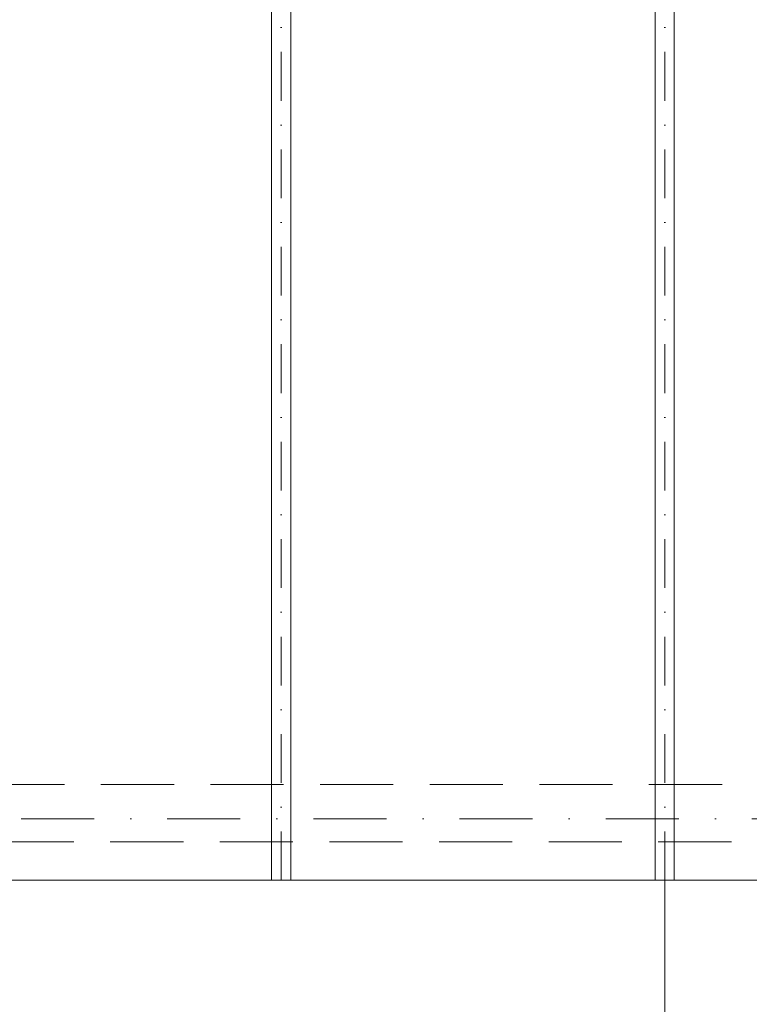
# Model space of a CAD drawing. Header units: millimetres. Extents: x 5450 to 1919026, y -34905 to 130825.
# Tile 41 of 154: x 80106 to 82008, y 99192 to 101759. Entities that reach past the tile are written whole.
import ezdxf

# ---------------------------------------------------------------- set-up
doc = ezdxf.new("R2010")
doc.units = ezdxf.units.MM
for name, pattern in [('CENTERX2', [101.6, 63.5, -12.7, 12.7, -12.7]), ('DASHDOT', [25.4, 12.7, -6.35, 0, -6.35]), ('ČÁRKOVANÁ', [19.05, 12.7, -6.35])]:
    doc.linetypes.add(name, pattern=pattern)
for name, color, linetype, lineweight in [('A99_N_kce-pohl', 1, 'Continuous', 9), ('A99_N_znaceni 200', 5, 'Continuous', 5), ('A99_S_osy', 1, 'CENTERX2', 5)]:
    doc.layers.add(name, color=color, linetype=linetype, lineweight=lineweight)

msp = doc.modelspace()

# ---------------------------------------------------------------- linework, layer by layer
at = {"layer": 'A99_N_kce-pohl', "linetype": 'Continuous', "lineweight": 9}
for p, q in [((80762.3, 99515), (80762.3, 105425)), ((80812.3, 99515), (80812.3, 105425)), ((81762.3, 99515), (81762.3, 105425)), ((81812.3, 99515), (81812.3, 105425))]:
    msp.add_line(p, q, dxfattribs=at)
msp.add_lwpolyline([(79717.3, 105425), (200407.3, 105425), (200407.3, 99515), (79717.3, 99515)], close=True, dxfattribs=at)
at = {"layer": 'A99_N_kce-pohl', "linetype": 'ČÁRKOVANÁ', "lineweight": 9, "ltscale": 15}
for points in [[(200237.3, 99764.7), (79887.3, 99764.7)], [(200547.3, 99615), (79577.3, 99615)]]:
    msp.add_lwpolyline(points, dxfattribs=at)
at = {"layer": 'A99_N_znaceni 200'}
msp.add_lwpolyline([(81787.3, 99515), (81787.3, 98115.9)], dxfattribs=at)
at = {"layer": 'A99_S_osy', "linetype": 'DASHDOT', "lineweight": 5, "ltscale": 10}
for p, q in [((80787.3, 99515), (80787.3, 105425)), ((81787.3, 99515), (81787.3, 105425))]:
    msp.add_line(p, q, dxfattribs=at)
at = {"layer": 'A99_S_osy', "linetype": 'DASHDOT', "lineweight": 5, "ltscale": 15}
msp.add_lwpolyline([(200727.3, 99675), (79652.3, 99675)], dxfattribs=at)

doc.saveas('drawing.dxf')
